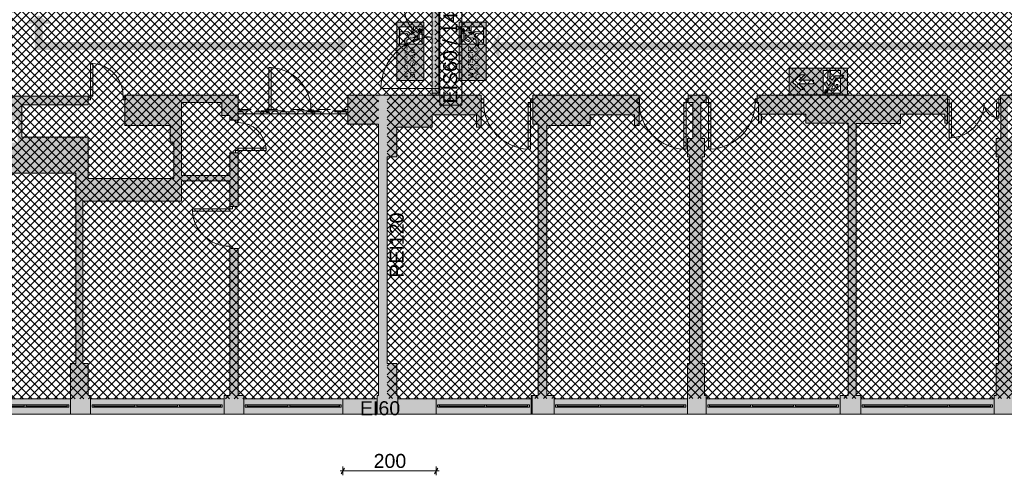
# Paper-space layout 'AP-10 STREFY POŻAROWE I EWAKUACJA - PIĘTRO 8' of a CAD drawing. Header units: millimetres. Extents: x 0 to 594, y 0 to 450.
# Tile 3 of 14: x 127 to 338, y 120 to 218. Entities that reach past the tile are written whole.
import ezdxf
from ezdxf.xclip import XClip

# ---------------------------------------------------------------- set-up
doc = ezdxf.new("R2010")
doc.units = ezdxf.units.MM
doc.header["$MEASUREMENT"] = 0
doc.header["$XCLIPFRAME"] = 0
doc.linetypes.add('PRZERYWANA', pattern=[5.64444, 2.82222, -2.82222])
for name, color, linetype, lineweight, true_color in [('A_ewakuacja_Nr_pióra__104', 7, 'Continuous', 5, 0x006532), ('A_ewakuacja_Nr_pióra__141', 7, 'Continuous', 5, 0xf2f7f7), ('A_podkład_Nr_pióra__254', 7, 'Continuous', 5, 0xfdfdfd), ('A_ppoż proj_Nr_pióra__104', 7, 'Continuous', 5, 0x006532), ('A_ppoż proj_Nr_pióra__31', 7, 'Continuous', 5, 0xfecb65), ('A_ppoż proj_Nr_pióra__70', 7, 'Continuous', 5, 0x65fe00), ('A_ppoż proj_Nr_pióra__71', 7, 'Continuous', 5, 0xcbfe65), ('A_wymiary_Nr_pióra__102', 7, 'Continuous', 5, 0x009832), ('A_wymiary_Nr_pióra__70', 7, 'Continuous', 5, 0x65fe00)]:
    doc.layers.add(name, color=color, linetype=linetype, lineweight=lineweight, true_color=true_color)
for name, color, linetype, lineweight in [('A_ewakuacja_Nr_pióra__4', 94, 'Continuous', 18), ('A_podkład_Nr_pióra__2', 8, 'Continuous', 13), ('A_ppoż proj_Nr_pióra__1', 7, 'Continuous', 20), ('A_ppoż proj_Nr_pióra__3', 30, 'Continuous', 13)]:
    doc.layers.add(name, color=color, linetype=linetype, lineweight=lineweight)
doc.layers.add('A_podrys', color=7, linetype='Continuous')
doc.styles.add('STYL_AUTOMATYCZNY_1', font='arial.ttf')
doc.styles.add('STYL_AUTOMATYCZNY_4', font='arial.ttf')
pattern_1 = [(45, (-1569.5778, -182.9054), (-0.9192388, 0.9192388), []), (135, (-1569.5778, -182.9054), (0.9192388, 0.9192388), [])]

# ---------------------------------------------------------------- blocks, each defined once
blk = doc.blocks.new('Rysunek_1_1', base_point=(-1569.58, -182.91))
at = {"layer": 'A_ewakuacja_Nr_pióra__104', "linetype": 'Continuous', "lineweight": 0, "true_color": 0x004c26}
h = blk.add_hatch(color=118, dxfattribs=at)
h.paths.add_polyline_path([(213.48, 217.31), (207.73, 217.31), (207.73, 204.82), (213.48, 204.82)])
h.paths.add_polyline_path([(210.92, 215.12), (211.52, 215.12), (210.89, 214.65), (210.09, 215.33), (208.33, 215.2), (208.33, 214.72), (209.87, 214.86), (210.32, 214.33), (209.42, 213.74), (209.42, 212.31), (209.89, 212.43), (209.89, 213.42), (210.67, 213.98, 0.230447), (211.17, 213.94), (211.34, 214.04), (212.19, 214.52), (212.19, 213.86), (211.36, 213.47), (211.36, 213.07), (212.51, 213.58), (212.51, 215.01, 0.414214), (212.1, 215.42), (211.3, 215.42), (211.3, 216.31), (213.12, 216.31), (213.12, 212.6), (210, 212.6), (210, 212.33), (209.34, 212.16), (209.34, 212.6), (208.29, 212.6), (208.29, 216.31), (210.92, 216.31)], flags=0)
h = blk.add_hatch(color=118, dxfattribs=at)
h.paths.add_polyline_path([(221.09, 217.31), (221.09, 204.82), (226.84, 204.82), (226.84, 217.31)])
h.paths.add_polyline_path([(223.65, 215.12), (223.65, 216.31), (226.28, 216.31), (226.28, 212.6), (225.23, 212.6), (225.23, 212.16), (224.57, 212.33), (224.57, 212.6), (221.45, 212.6), (221.45, 216.31), (223.27, 216.31), (223.27, 215.42), (222.47, 215.42, 0.414214), (222.06, 215.01), (222.06, 213.58), (223.21, 213.07), (223.21, 213.47), (222.39, 213.86), (222.39, 214.52), (223.23, 214.04), (223.41, 213.94, 0.230447), (223.9, 213.98), (224.69, 213.42), (224.69, 212.43), (225.15, 212.31), (225.15, 213.74), (224.25, 214.33), (224.7, 214.86), (226.25, 214.72), (226.25, 215.2), (224.48, 215.33), (223.68, 214.65), (223.05, 215.12)], flags=0)
for points in [[(212.98, 215.49, 1), (212.36, 215.7, 1)], [(221.59, 215.49, 1), (222.21, 215.7, 1)], [(300.03, 202.39, 1), (299.44, 202.68, 1)]]:
    blk.add_hatch(color=118, dxfattribs=at).paths.add_polyline_path(points)
h = blk.add_hatch(color=118, dxfattribs=at)
h.paths.add_polyline_path([(304.27, 207.47), (291.77, 207.47), (291.77, 201.73), (304.27, 201.73)])
h.paths.add_polyline_path([(299.02, 202.08), (299.02, 203.91), (299.47, 203.91), (299.91, 203.11, 0.414214), (300.32, 202.7), (301.75, 202.7), (302.19, 203.7, 1.14772), (301.86, 203.85), (301.47, 203.02), (300.81, 203.02), (301.3, 203.87), (301.4, 204.04, 0.230447), (301.36, 204.54), (301.91, 205.32), (302.9, 205.32, 0.304489), (303.25, 205.79), (301.6, 205.79), (301, 204.88), (300.48, 205.34), (300.62, 206.88), (300.13, 206.88), (300, 205.12), (300.68, 204.32), (300.22, 203.69), (299.92, 204.29), (299.02, 204.29), (299.02, 206.92), (302.74, 206.92), (302.74, 205.87), (303.47, 205.87, -0.24241), (303, 205.21), (302.74, 205.21), (302.74, 202.08)], flags=0)
h.paths.add_polyline_path([(296.97, 204.06), (293.85, 204.06), (295.15, 202.86), (294.22, 202.86), (292.47, 204.45), (294.22, 206.05), (295.13, 206.05), (293.85, 204.87), (296.97, 204.87)], flags=0)
at = {"layer": 'A_podkład_Nr_pióra__254', "linetype": 'Continuous', "lineweight": 5, "true_color": 0xfdfdfd}
blk.add_hatch(color=7, dxfattribs=at).paths.add_polyline_path([(104.47, 136.57), (93.31, 136.57), (93.31, 133.27), (335.72, 133.27), (339.82, 133.27), (368.42, 133.27), (373.02, 133.27), (401.62, 133.27), (405.82, 133.27), (533.72, 133.27), (538.72, 133.27), (538.72, 199.97), (538.72, 203.12), (538.72, 227.67), (538.02, 227.67), (538.02, 230.27), (538.02, 260.47), (538.72, 260.47), (538.72, 286.02), (538.72, 288.57), (538.72, 355.07), (533.32, 355.07), (406.22, 355.07), (402.32, 355.07), (373.25, 355.07), (306.92, 355.07), (303.02, 355.07), (208.32, 355.07), (203.72, 355.07), (196.12, 355.07), (196.12, 351.77), (203.72, 351.77), (203.72, 351.07), (204.22, 351.07), (204.22, 344.17), (204.22, 299.87), (204.22, 295.97), (204.22, 295.37), (204.02, 295.37), (204.02, 293.67), (204.02, 286.87), (207.83, 286.87), (207.83, 288.57), (205.92, 288.57), (205.92, 293.67), (205.92, 295.97), (208.02, 295.97), (208.02, 299.87), (205.92, 299.87), (205.92, 344.17), (208.02, 344.17), (208.02, 351.07), (208.32, 351.07), (208.32, 351.77), (236.92, 351.77), (236.92, 351.07), (238.62, 351.07), (238.62, 292.77), (238.22, 292.77), (230.02, 292.77), (230.02, 290.87), (220.52, 290.97), (220.52, 292.77), (219.32, 292.77), (219.32, 290.87), (219.32, 288.57), (218.83, 288.57), (218.83, 286.87), (219.32, 286.87), (230.02, 286.87), (238.22, 286.87), (248.62, 286.87), (259.32, 286.87), (259.32, 292.77), (258.12, 292.77), (258.12, 290.87), (248.62, 290.87), (248.62, 292.77), (240.12, 292.77), (240.12, 351.07), (241.32, 351.07), (241.32, 351.77), (269.92, 351.77), (269.92, 351.07), (270.02, 351.07), (270.02, 344.17), (270.62, 344.17), (270.62, 299.87), (270.02, 299.87), (270.02, 295.97), (271.12, 295.97), (271.12, 288.47), (269.83, 288.47), (269.83, 286.87), (273.53, 286.87), (273.53, 288.47), (272.72, 288.47), (272.72, 295.97), (273.82, 295.97), (273.82, 299.87), (273.42, 299.87), (273.42, 344.17), (273.82, 344.17), (273.82, 351.07), (274.42, 351.07), (274.42, 351.77), (303.02, 351.77), (303.02, 351.07), (304.32, 351.07), (304.32, 293.17), (304.32, 292.77), (295.42, 292.77), (295.42, 290.87), (285.92, 290.87), (285.92, 292.77), (284.52, 292.77), (284.52, 290.87), (284.52, 286.87), (295.42, 286.87), (304.32, 286.87), (315.02, 286.87), (325.72, 286.87), (325.72, 290.87), (325.72, 293.17), (324.52, 293.17), (324.52, 290.87), (315.02, 290.87), (315.02, 293.17), (306.02, 293.17), (306.02, 351.07), (306.92, 351.07), (306.92, 351.77), (335.52, 351.77), (335.52, 351.07), (336.12, 351.07), (336.12, 344.17), (336.62, 344.17), (336.62, 299.87), (336.12, 299.87), (336.12, 295.97), (337.12, 295.97), (337.12, 288.47), (336.33, 288.47), (336.33, 286.87), (339.23, 286.87), (339.23, 288.47), (338.72, 288.47), (338.72, 295.97), (339.92, 295.97), (339.92, 299.87), (339.22, 299.87), (339.22, 344.17), (339.92, 344.17), (339.92, 351.07), (339.92, 351.77), (368.52, 351.77), (368.52, 351.07), (370.12, 351.07), (370.12, 349.37), (370.12, 342.37), (370.12, 341.97), (370.12, 339.37), (370.12, 338.37), (370.12, 317.37), (370.12, 293.07), (360.72, 293.07), (360.72, 290.67), (351.82, 290.67), (351.82, 293.07), (350.42, 293.07), (350.42, 290.67), (350.42, 286.87), (360.72, 286.87), (371.92, 286.87), (383.82, 286.87), (383.82, 287.47), (371.92, 287.47), (371.92, 317.37), (371.92, 338.37), (372.52, 338.37), (372.52, 339.37), (373.25, 339.37), (405.82, 339.37), (405.82, 351.07), (406.22, 351.07), (406.22, 351.77), (434.82, 351.77), (434.82, 351.07), (435.92, 351.07), (435.92, 292.77), (427.12, 292.77), (427.12, 290.77), (418.12, 290.77), (418.12, 293.37), (418.12, 294.57), (405.72, 294.57), (405.72, 299.87), (401.92, 299.87), (401.92, 294.57), (401.92, 287.47), (401.52, 287.47), (401.52, 286.87), (401.92, 286.87), (409.02, 286.87), (409.02, 288.07), (403.12, 288.07), (403.12, 293.37), (416.92, 293.37), (416.92, 286.87), (427.12, 286.87), (437.42, 286.87), (446.92, 286.87), (457.12, 286.87), (457.12, 290.97), (457.12, 292.77), (456.42, 292.77), (456.42, 290.97), (446.92, 290.97), (446.92, 292.67), (437.42, 292.67), (437.42, 292.77), (437.32, 292.77), (437.32, 351.07), (438.92, 351.07), (438.92, 351.77), (467.52, 351.77), (467.52, 351.07), (467.52, 344.17), (468.72, 344.17), (468.72, 299.87), (467.92, 299.87), (467.92, 295.97), (468.72, 295.97), (468.72, 288.57), (467.92, 288.57), (467.92, 286.87), (471.72, 286.87), (471.72, 288.57), (470.42, 288.57), (470.42, 295.97), (471.52, 295.97), (471.52, 299.87), (470.42, 299.87), (470.42, 344.17), (471.12, 344.17), (471.12, 351.07), (471.62, 351.07), (471.62, 351.77), (500.22, 351.77), (500.22, 351.07), (501.72, 351.07), (501.72, 320.27), (501.72, 305.67), (501.72, 293.47), (492.22, 293.47), (492.22, 290.97), (482.72, 290.97), (482.72, 286.87), (492.22, 286.87), (503.62, 286.87), (513.52, 286.87), (521.12, 286.87), (521.12, 288.57), (513.52, 288.57), (513.52, 293.37), (503.62, 293.37), (503.62, 293.47), (503.62, 305.67), (512.22, 305.67), (513.52, 305.67), (522.42, 305.67), (522.42, 310.07), (504.12, 310.07), (504.12, 320.27), (504.12, 328.27), (507.32, 328.27), (519.32, 328.27), (519.32, 329.27), (507.32, 329.27), (507.32, 333.67), (503.62, 333.67), (503.62, 351.07), (505.12, 351.07), (505.12, 351.77), (533.32, 351.77), (533.32, 288.57), (533.12, 288.57), (533.12, 286.87), (533.82, 286.87), (533.82, 286.02), (533.82, 263.97), (510.62, 263.97), (510.62, 266.77), (486.62, 266.77), (486.62, 260.47), (510.62, 260.47), (533.82, 260.47), (533.82, 230.27), (533.82, 227.67), (510.95, 227.67), (486.62, 227.67), (486.62, 221.87), (510.95, 221.87), (510.95, 224.57), (533.82, 224.57), (533.82, 203.12), (533.82, 201.67), (533.82, 199.97), (533.72, 199.97), (533.72, 136.57), (505.12, 136.57), (505.12, 137.27), (503.42, 137.27), (503.42, 160.47), (507.82, 160.47), (507.82, 166.47), (503.62, 166.47), (503.62, 177.97), (522.42, 177.97), (522.42, 199.97), (522.82, 199.97), (522.82, 201.67), (521.02, 201.67), (521.02, 183.27), (503.62, 183.27), (503.62, 195.67), (513.02, 195.67), (513.02, 201.67), (492.92, 201.67), (482.72, 201.67), (482.72, 197.57), (482.72, 195.67), (483.42, 195.67), (483.42, 197.57), (492.92, 197.57), (492.92, 195.67), (501.82, 195.67), (501.82, 166.47), (501.82, 137.27), (500.42, 137.27), (500.42, 136.57), (472.12, 136.57), (472.12, 137.27), (471.52, 137.27), (471.52, 144.17), (470.52, 144.17), (470.52, 188.47), (471.52, 188.47), (471.52, 192.37), (470.52, 192.37), (470.52, 199.97), (472.02, 199.97), (472.02, 201.67), (468.02, 201.67), (468.02, 199.97), (468.92, 199.97), (468.92, 192.37), (467.72, 192.37), (467.72, 188.47), (468.92, 188.47), (468.92, 144.17), (467.72, 144.17), (467.72, 137.27), (467.62, 137.27), (467.62, 136.57), (439.02, 136.57), (439.02, 137.27), (437.82, 137.27), (437.82, 195.57), (446.92, 195.57), (446.92, 197.57), (456.42, 197.57), (456.42, 195.57), (457.12, 195.57), (457.12, 197.57), (457.12, 201.67), (446.92, 201.67), (436.12, 201.67), (426.22, 201.67), (416.12, 201.67), (416.12, 197.57), (416.12, 195.67), (416.72, 195.67), (416.72, 197.57), (426.22, 197.57), (426.22, 195.67), (436.12, 195.67), (436.12, 195.57), (436.12, 137.27), (434.42, 137.27), (434.42, 136.57), (405.82, 136.57), (405.82, 137.27), (405.82, 144.17), (404.82, 144.17), (404.82, 188.47), (405.82, 188.47), (405.82, 192.37), (404.52, 192.37), (404.52, 199.97), (404.82, 199.97), (404.82, 201.67), (402.82, 201.67), (402.12, 201.67), (402.12, 199.97), (402.82, 199.97), (403.52, 199.97), (403.52, 192.37), (402.02, 192.37), (402.02, 188.47), (403.02, 188.47), (403.02, 144.17), (402.02, 144.17), (402.02, 137.27), (401.62, 137.27), (401.62, 136.57), (373.02, 136.57), (373.02, 137.27), (371.82, 137.27), (371.82, 176.57), (380.91, 176.57), (381.77, 177.43), (381.21, 177.99), (380.58, 177.37), (371.82, 177.37), (371.82, 180.97), (360.52, 180.97), (359.72, 180.97), (359.72, 176.17), (360.52, 176.17), (360.52, 180.17), (370.12, 180.17), (370.12, 137.27), (368.42, 137.27), (368.42, 136.57), (339.82, 136.57), (339.82, 137.27), (339.82, 144.17), (339.32, 144.17), (339.32, 188.47), (339.82, 188.47), (339.82, 192.37), (338.62, 192.37), (338.62, 199.97), (339.82, 199.97), (339.82, 201.67), (337.02, 201.67), (337.02, 199.97), (337.12, 199.97), (337.12, 192.37), (336.12, 192.37), (336.12, 188.47), (336.62, 188.47), (336.62, 144.17), (336.12, 144.17), (336.12, 137.27), (335.72, 137.27), (335.72, 136.57), (307.12, 136.57), (307.12, 137.27), (306.12, 137.27), (306.12, 195.57), (315.62, 195.57), (315.62, 197.57), (325.12, 197.57), (325.12, 195.67), (325.72, 195.67), (325.72, 197.57), (325.72, 201.67), (315.62, 201.67), (304.42, 201.67), (295.32, 201.67), (285.22, 201.67), (284.92, 201.67), (284.92, 200.07), (285.22, 200.07), (285.22, 197.57), (285.22, 195.67), (285.82, 195.67), (285.82, 197.57), (295.32, 197.57), (295.32, 195.67), (304.42, 195.67), (304.42, 195.57), (304.42, 137.27), (302.72, 137.27), (302.72, 136.57), (274.02, 136.57), (274.02, 137.27), (273.62, 137.27), (273.62, 144.17), (273.12, 144.17), (273.12, 188.47), (273.62, 188.47), (273.62, 192.37), (272.82, 192.37), (272.82, 200.07), (274.02, 200.07), (274.02, 201.67), (271.12, 201.67), (270.12, 201.67), (270.12, 200.07), (271.12, 200.07), (271.12, 192.37), (270.02, 192.37), (270.02, 188.47), (270.42, 188.47), (270.42, 144.17), (270.02, 144.17), (270.02, 137.27), (270.02, 136.57), (241.42, 136.57), (241.42, 137.27), (239.82, 137.27), (239.82, 195.17), (249.12, 195.17), (249.12, 197.47), (258.62, 197.47), (258.62, 195.17), (259.62, 195.17), (259.62, 197.47), (259.62, 201.67), (249.12, 201.67), (238.02, 201.67), (236.82, 201.67), (236.82, 195.47), (238.02, 195.47), (238.02, 195.17), (238.02, 137.27), (236.52, 137.27), (236.52, 136.57), (207.92, 136.57), (207.92, 137.27), (207.72, 137.27), (207.72, 144.17), (205.62, 144.17), (205.62, 188.47), (207.72, 188.47), (207.72, 194.77), (215.32, 194.77), (215.32, 197.47), (224.82, 197.47), (224.82, 194.77), (225.82, 194.77), (225.82, 197.47), (225.82, 201.67), (215.32, 201.67), (203.82, 201.67), (197.22, 201.67), (197.22, 195.47), (203.82, 195.47), (203.82, 194.77), (203.82, 188.47), (203.82, 144.17), (203.82, 137.27), (203.52, 137.27), (203.52, 136.57), (174.92, 136.57), (174.92, 137.27), (173.72, 137.27), (173.72, 168.77), (171.92, 168.77), (171.92, 137.27), (170.72, 137.27), (170.72, 136.57), (142.12, 136.57), (142.12, 137.27), (141.57, 137.27), (141.57, 144.17), (140.47, 144.17), (140.47, 178.97), (161.57, 178.97), (161.57, 183.27), (171.92, 183.27), (171.92, 177.77), (173.72, 177.77), (173.72, 189.27), (171.92, 189.27), (171.92, 184.47), (161.57, 184.47), (161.57, 200.07), (170.22, 200.07), (170.22, 197.27), (171.92, 197.27), (171.92, 196.27), (173.72, 196.27), (173.72, 201.67), (170.22, 201.67), (161.57, 201.67), (159.17, 201.67), (149.47, 201.67), (149.47, 195.17), (159.17, 195.17), (159.17, 191.57), (159.97, 191.57), (159.97, 183.77), (141.57, 183.77), (141.57, 192.67), (138.97, 192.67), (127.37, 192.67), (127.37, 196.37), (127.37, 199.57), (141.57, 199.57), (141.57, 201.47), (126.47, 201.47), (121.37, 201.47), (121.37, 199.77), (121.37, 196.37), (126.47, 196.37), (126.47, 192.67), (126.47, 191.47), (121.37, 191.47), (121.37, 184.97), (126.47, 184.97), (138.97, 184.97), (138.97, 178.97), (138.97, 144.17), (137.77, 144.17), (137.77, 137.27), (137.77, 136.57), (109.17, 136.57), (109.17, 137.27), (104.47, 137.27)])
at = {"layer": 'A_ppoż proj_Nr_pióra__104', "linetype": 'Continuous', "lineweight": 5, "true_color": 0x006532}
for points in [[(128.38, 216.97), (130.15, 216.97), (130.15, 213.07), (130.15, 211.37), (182.17, 211.37), (182.17, 213.07), (131.85, 213.07), (131.85, 216.97), (133.62, 216.97), (131, 218.77)], [(177.1, 211.37), (195.09, 211.37), (195.09, 209.6), (196.89, 212.22), (195.09, 214.83), (195.09, 213.07), (177.1, 213.07)], [(229.67, 209.54), (229.67, 211.31), (452, 211.31), (452, 209.54), (453.81, 212.16), (452, 214.78), (452, 213.01), (229.67, 213.01), (229.67, 214.78), (227.87, 212.16)]]:
    blk.add_hatch(color=128, dxfattribs=at).paths.add_polyline_path(points)
at = {"layer": 'A_ppoż proj_Nr_pióra__3', "linetype": 'Continuous', "lineweight": 0, "true_color": 0x3f2000}
for points in [[(215.32, 200.17), (216.82, 200.17), (216.82, 223.57), (215.32, 223.57)], [(203.82, 200.17), (215.32, 200.17), (215.32, 201.67), (203.82, 201.67)], [(203.82, 136.57), (205.62, 136.57), (205.62, 200.17), (203.82, 200.17)]]:
    blk.add_hatch(color=38, dxfattribs=at).paths.add_polyline_path(points)
at = {"layer": 'A_ppoż proj_Nr_pióra__31', "linetype": 'Continuous', "lineweight": 5, "true_color": 0xfecb65}
h = blk.add_hatch(dxfattribs=at)
h.set_pattern_fill('bloczki_betonowe_0001', color=31, style=0, pattern_type=2)
h.set_pattern_definition(pattern_1)
h.paths.add_polyline_path([(215.87, 201.67), (205.62, 201.67), (205.62, 136.62), (533.82, 136.62), (533.82, 224.57), (468.52, 224.57), (468.52, 263.97), (533.82, 263.97), (533.82, 351.77), (205.92, 351.77), (205.92, 266.92), (205.92, 266.87), (246.42, 266.87), (246.42, 222.07), (215.87, 222.07)])
at = {"layer": 'A_ppoż proj_Nr_pióra__70', "linetype": 'Continuous', "lineweight": 0, "true_color": 0x193f00}
blk.add_hatch(color=88, dxfattribs=at).paths.add_polyline_path([(196.17, 136.57), (196.17, 133.27), (216.17, 133.27), (216.17, 136.57)])
at = {"layer": 'A_ppoż proj_Nr_pióra__71', "linetype": 'Continuous', "lineweight": 5, "true_color": 0xcbfe65}
h = blk.add_hatch(dxfattribs=at)
h.set_pattern_fill('bloczki_betonowe_0001', color=71, style=0, pattern_type=2)
h.set_pattern_definition(pattern_1)
h.paths.add_polyline_path([(76.12, 224.27), (76.12, 136.57), (203.82, 136.57), (203.82, 201.67), (215.32, 201.67), (215.32, 266.27), (204.02, 266.27), (204.02, 351.82), (172.53, 351.82), (172.53, 351.77), (76.12, 351.77), (76.12, 263.77), (141.72, 263.77), (141.72, 259.67), (165.57, 259.67), (165.57, 229.07), (141.67, 229.07), (141.67, 224.27)])
at = {"layer": 'A_ewakuacja_Nr_pióra__4', "color": 94, "linetype": 'Continuous', "lineweight": 18, "flags": 128}
for points in [[(207.73, 217.31), (207.73, 204.82), (213.48, 204.82), (213.48, 217.31)], [(213.48, 217.31), (207.73, 217.31)], [(226.84, 217.31), (226.84, 204.82), (221.09, 204.82), (221.09, 217.31)], [(221.09, 217.31), (226.84, 217.31)]]:
    blk.add_lwpolyline(points, dxfattribs=at)
for points in [[(208.29, 216.31), (210.92, 216.31), (210.92, 215.12), (211.52, 215.12), (210.89, 214.65), (210.09, 215.33), (208.33, 215.2), (208.33, 214.72), (209.87, 214.86), (210.32, 214.33), (209.42, 213.74), (209.42, 212.31), (209.89, 212.43), (209.89, 213.42), (210.67, 213.98, 0.230447), (211.17, 213.94), (211.34, 214.04), (212.19, 214.52), (212.19, 213.86), (211.36, 213.47), (211.36, 213.07), (212.51, 213.58), (212.51, 215.01, 0.414214), (212.1, 215.42), (211.3, 215.42), (211.3, 216.31), (213.12, 216.31), (213.12, 212.6), (210, 212.6), (210, 212.33), (209.34, 212.16), (209.34, 212.6), (208.29, 212.6)], [(226.28, 216.31), (223.65, 216.31), (223.65, 215.12), (223.05, 215.12), (223.68, 214.65), (224.48, 215.33), (226.25, 215.2), (226.25, 214.72), (224.7, 214.86), (224.25, 214.33), (225.15, 213.74), (225.15, 212.31), (224.69, 212.43), (224.69, 213.42), (223.9, 213.98, -0.230447), (223.41, 213.94), (223.23, 214.04), (222.39, 214.52), (222.39, 213.86), (223.21, 213.47), (223.21, 213.07), (222.06, 213.58), (222.06, 215.01, -0.414214), (222.47, 215.42), (223.27, 215.42), (223.27, 216.31), (221.45, 216.31), (221.45, 212.6), (224.57, 212.6), (224.57, 212.33), (225.23, 212.16), (225.23, 212.6), (226.28, 212.6)], [(299.02, 206.92), (299.02, 204.29), (299.92, 204.29), (300.22, 203.69), (300.68, 204.32), (300, 205.12), (300.13, 206.88), (300.62, 206.88), (300.48, 205.34), (301, 204.88), (301.6, 205.79), (303.25, 205.79, -0.304489), (302.9, 205.32), (301.91, 205.32), (301.36, 204.54, -0.230447), (301.4, 204.04), (301.3, 203.87), (300.81, 203.02), (301.47, 203.02), (301.86, 203.85, -1.14772), (302.19, 203.7), (301.75, 202.7), (300.32, 202.7, -0.414214), (299.91, 203.11), (299.47, 203.91), (299.02, 203.91), (299.02, 202.08), (302.74, 202.08), (302.74, 205.21), (303, 205.21, 0.24241), (303.47, 205.87), (302.74, 205.87), (302.74, 206.92)]]:
    blk.add_lwpolyline(points, format="xyb", close=True, dxfattribs=at)
for points in [[(291.77, 201.73), (304.27, 201.73), (304.27, 207.47), (291.77, 207.47)], [(296.97, 204.87), (296.97, 204.06), (293.85, 204.06), (295.15, 202.86), (294.22, 202.86), (292.47, 204.45), (294.22, 206.05), (295.13, 206.05), (293.85, 204.87)]]:
    blk.add_lwpolyline(points, close=True, dxfattribs=at)
at = {"layer": 'A_ewakuacja_Nr_pióra__4', "color": 94, "linetype": 'Continuous', "lineweight": 18}
for centre in [(212.67, 215.6), (221.9, 215.6), (299.74, 202.54)]:
    blk.add_circle(centre, 0.328, dxfattribs=at)
at = {"layer": 'A_podkład_Nr_pióra__2', "color": 8, "linetype": 'Continuous', "lineweight": 13}
for p, q in [((215.32, 201.67), (215.32, 222.07)), ((216.72, 201.67), (216.72, 222.07)), ((142.07, 208.47), (142.07, 200.67)), ((142.07, 208.47), (142.57, 208.47)), ((142.57, 201.47), (142.57, 208.47)), ((180.32, 207.57), (180.32, 197.97)), ((180.32, 207.57), (180.82, 207.57)), ((180.82, 198.57), (180.82, 207.57)), ((215.32, 203.12), (204.32, 203.12)), ((216.72, 203.12), (215.32, 203.12)), ((121.37, 201.47), (142.57, 201.47)), ((141.57, 201.47), (141.57, 199.57)), ((142.07, 200.67), (141.57, 200.67)), ((149.57, 201.47), (149.07, 201.47)), ((149.07, 201.47), (149.07, 200.67)), ((149.07, 200.67), (149.57, 200.67)), ((149.47, 201.67), (149.47, 195.17)), ((173.72, 201.67), (149.47, 201.67)), ((149.57, 200.67), (149.57, 201.47)), ((173.72, 198.57), (173.72, 201.67)), ((225.82, 201.67), (197.22, 201.67)), ((197.22, 201.67), (197.22, 198.57)), ((216.72, 202.12), (215.32, 202.12)), ((225.82, 194.77), (225.82, 201.67)), ((226.32, 200.87), (225.82, 200.87)), ((226.32, 200.07), (226.32, 200.87)), ((236.32, 190.07), (236.32, 200.87)), ((236.32, 200.87), (236.82, 200.87)), ((259.62, 201.67), (236.82, 201.67)), ((236.82, 201.67), (236.82, 195.47)), ((259.67, 200.87), (259.22, 200.87)), ((259.22, 200.87), (259.22, 200.07)), ((259.62, 195.17), (259.62, 201.67)), ((259.67, 200.07), (259.67, 200.87)), ((269.67, 190.07), (269.67, 200.87)), ((269.67, 200.87), (270.12, 200.87)), ((274.02, 201.67), (270.12, 201.67)), ((270.12, 201.67), (270.12, 200.07)), ((274.02, 201.67), (274.02, 200.07)), ((274.47, 200.87), (274.02, 200.87)), ((274.47, 190.07), (274.47, 200.87)), ((284.47, 200.07), (284.47, 200.87)), ((284.47, 200.87), (284.92, 200.87)), ((325.72, 201.67), (284.92, 201.67)), ((284.92, 201.67), (284.92, 200.07)), ((325.72, 195.67), (325.72, 201.67)), ((326.02, 200.77), (325.72, 200.77)), ((326.02, 192.48), (326.02, 200.77)), ((336.72, 196.76), (336.72, 200.77)), ((336.72, 200.77), (337.02, 200.77)), ((337.02, 201.67), (337.02, 199.97)), ((339.82, 201.67), (337.02, 201.67)), ((127.37, 192.67), (127.37, 199.57)), ((127.37, 199.57), (141.57, 199.57)), ((161.57, 184.47), (161.57, 200.07)), ((161.57, 200.07), (170.22, 200.07)), ((170.22, 200.07), (170.22, 197.27)), ((179.82, 197.97), (179.82, 198.57)), ((189.32, 198.57), (189.32, 197.97)), ((189.82, 197.97), (189.82, 198.57)), ((225.82, 200.07), (226.32, 200.07)), ((236.82, 200.07), (235.82, 200.07)), ((235.82, 200.07), (235.82, 190.07)), ((259.22, 200.07), (259.67, 200.07)), ((271.12, 200.07), (269.17, 200.07)), ((269.17, 200.07), (269.17, 190.07)), ((271.12, 200.07), (271.12, 192.37)), ((272.82, 200.07), (274.97, 200.07)), ((272.82, 192.37), (272.82, 200.07)), ((274.97, 200.07), (274.97, 190.07)), ((284.47, 200.07), (285.22, 200.07)), ((285.22, 200.07), (285.22, 195.67)), ((325.72, 199.97), (326.52, 199.97)), ((326.52, 199.97), (326.52, 192.48)), ((337.12, 199.97), (336.22, 199.97)), ((336.22, 199.97), (336.22, 196.76)), ((337.12, 199.97), (337.12, 192.37)), ((170.22, 197.27), (171.92, 197.27)), ((171.92, 197.27), (171.92, 196.27)), ((171.92, 196.27), (173.72, 196.27)), ((173.12, 195.77), (173.12, 196.27)), ((173.72, 195.77), (173.72, 198.07)), ((173.72, 197.67), (197.22, 197.67)), ((180.32, 197.97), (179.82, 197.97)), ((189.32, 197.97), (189.82, 197.97)), ((197.22, 198.07), (197.22, 195.47)), ((215.32, 197.47), (224.82, 197.47)), ((215.32, 194.77), (215.32, 197.47)), ((224.82, 194.77), (224.82, 197.47)), ((249.12, 197.47), (258.62, 197.47)), ((249.12, 195.17), (249.12, 197.47)), ((258.62, 195.17), (258.62, 197.47)), ((285.82, 197.57), (295.32, 197.57)), ((285.82, 195.67), (285.82, 197.57)), ((295.32, 195.67), (295.32, 197.57)), ((315.62, 197.57), (325.12, 197.57)), ((315.62, 195.57), (315.62, 197.57)), ((325.12, 195.67), (325.12, 197.57)), ((336.72, 196.76), (336.22, 196.76)), ((149.47, 195.17), (159.17, 195.17)), ((159.17, 195.17), (159.17, 191.57)), ((173.72, 195.77), (173.12, 195.77)), ((197.22, 195.47), (203.82, 195.47)), ((203.82, 195.47), (203.82, 137.27)), ((207.72, 194.77), (215.32, 194.77)), ((207.72, 188.47), (207.72, 194.77)), ((224.82, 194.77), (225.82, 194.77)), ((236.82, 195.47), (238.02, 195.47)), ((238.02, 195.47), (238.02, 137.27)), ((239.82, 195.17), (249.12, 195.17)), ((239.82, 137.27), (239.82, 195.17)), ((258.62, 195.17), (259.62, 195.17)), ((285.22, 195.67), (285.82, 195.67)), ((295.32, 195.67), (304.42, 195.67)), ((304.42, 195.67), (304.42, 137.27)), ((306.12, 195.57), (315.62, 195.57)), ((306.12, 137.27), (306.12, 195.57)), ((325.12, 195.67), (325.72, 195.67)), ((141.57, 192.67), (127.37, 192.67)), ((141.57, 183.77), (141.57, 192.67)), ((270.02, 192.37), (270.02, 188.47)), ((271.12, 192.37), (270.02, 192.37)), ((273.62, 192.37), (272.82, 192.37)), ((273.62, 188.47), (273.62, 192.37)), ((326.02, 192.48), (326.52, 192.48)), ((336.12, 192.37), (336.12, 188.47)), ((337.12, 192.37), (336.12, 192.37)), ((159.17, 191.57), (159.97, 191.57)), ((159.97, 191.57), (159.97, 183.77)), ((173.72, 177.77), (173.72, 190.27)), ((173.72, 190.27), (179.72, 190.27)), ((179.72, 189.77), (179.72, 190.27)), ((236.32, 190.07), (235.82, 190.07)), ((269.67, 190.07), (269.17, 190.07)), ((274.47, 190.07), (274.97, 190.07)), ((171.92, 189.27), (173.72, 189.27)), ((171.92, 189.27), (171.92, 184.47)), ((179.72, 189.77), (173.12, 189.77)), ((173.12, 189.77), (173.12, 189.27)), ((205.62, 144.17), (205.62, 188.47)), ((205.62, 188.47), (207.72, 188.47)), ((270.02, 188.47), (270.42, 188.47)), ((270.42, 188.47), (270.42, 144.17)), ((273.12, 188.47), (273.62, 188.47)), ((273.12, 144.17), (273.12, 188.47)), ((336.12, 188.47), (336.62, 188.47)), ((336.62, 188.47), (336.62, 144.17)), ((121.37, 184.97), (138.97, 184.97)), ((138.97, 184.97), (138.97, 144.17)), ((159.97, 183.77), (141.57, 183.77)), ((171.92, 184.47), (161.57, 184.47)), ((161.57, 178.97), (161.57, 183.27)), ((161.57, 183.27), (171.92, 183.27)), ((171.92, 183.27), (171.92, 176.77)), ((140.47, 144.17), (140.47, 178.97)), ((140.47, 178.97), (161.57, 178.97)), ((163.92, 177.27), (172.52, 177.27)), ((163.92, 177.27), (163.92, 176.77)), ((171.92, 177.77), (173.72, 177.77)), ((172.52, 177.27), (172.52, 177.77)), ((171.92, 176.77), (163.92, 176.77)), ((171.92, 169.27), (171.92, 137.27)), ((171.92, 169.27), (172.52, 169.27)), ((171.92, 168.77), (173.72, 168.77)), ((172.52, 169.27), (172.52, 168.77)), ((173.72, 137.27), (173.72, 168.77)), ((138.97, 144.17), (137.77, 144.17)), ((137.77, 144.17), (137.77, 133.27)), ((141.57, 144.17), (140.47, 144.17)), ((141.57, 137.27), (141.57, 144.17)), ((207.72, 144.17), (205.62, 144.17)), ((207.72, 137.27), (207.72, 144.17)), ((270.02, 144.17), (270.02, 133.27)), ((270.42, 144.17), (270.02, 144.17)), ((273.62, 144.17), (273.12, 144.17)), ((273.62, 137.27), (273.62, 144.17)), ((336.12, 144.17), (336.12, 137.27)), ((336.62, 144.17), (336.12, 144.17)), ((142.12, 137.27), (141.57, 137.27)), ((142.12, 133.27), (142.12, 137.27)), ((171.92, 137.27), (170.72, 137.27)), ((170.72, 137.27), (170.72, 133.27)), ((174.92, 137.27), (173.72, 137.27)), ((174.92, 133.27), (174.92, 137.27)), ((174.92, 133.27), (174.92, 137.27)), ((203.82, 137.27), (203.52, 137.27)), ((203.52, 137.27), (203.52, 133.27)), ((207.92, 137.27), (207.72, 137.27)), ((207.92, 133.27), (207.92, 137.27)), ((238.02, 137.27), (236.52, 137.27)), ((236.52, 137.27), (236.52, 133.27)), ((236.72, 137.27), (236.72, 133.27)), ((241.42, 137.27), (239.82, 137.27)), ((241.42, 133.27), (241.42, 137.27)), ((274.02, 137.27), (273.62, 137.27)), ((274.02, 133.27), (274.02, 137.27)), ((304.42, 137.27), (302.72, 137.27)), ((302.72, 137.27), (302.72, 133.27)), ((307.12, 137.27), (306.12, 137.27)), ((307.12, 133.27), (307.12, 137.27)), ((336.12, 137.27), (335.72, 137.27)), ((335.72, 137.27), (335.72, 133.27)), ((137.77, 136.57), (109.17, 136.57)), ((137.47, 135.27), (109.57, 135.27)), ((127.9, 135.02), (119.14, 135.02)), ((127.9, 134.77), (127.9, 135.27)), ((128.3, 134.77), (128.3, 135.27)), ((137.07, 135.02), (128.3, 135.02)), ((137.07, 134.77), (137.07, 135.27)), ((137.47, 134.77), (137.47, 135.27)), ((170.72, 136.57), (142.12, 136.57)), ((142.42, 135.27), (170.32, 135.27)), ((142.42, 134.77), (142.42, 135.27)), ((142.82, 134.77), (142.82, 135.27)), ((142.82, 135.02), (151.59, 135.02)), ((151.59, 134.77), (151.59, 135.27)), ((151.99, 134.77), (151.99, 135.27)), ((151.99, 135.02), (160.75, 135.02)), ((160.75, 134.77), (160.75, 135.27)), ((161.15, 134.77), (161.15, 135.27)), ((161.15, 135.02), (169.92, 135.02)), ((169.92, 134.77), (169.92, 135.27)), ((170.32, 135.27), (170.32, 134.77)), ((203.52, 136.57), (174.92, 136.57)), ((175.22, 135.27), (195.79, 135.27)), ((175.22, 134.77), (175.22, 135.27)), ((175.62, 134.77), (175.62, 135.27)), ((175.62, 135.02), (184.39, 135.02)), ((184.39, 134.77), (184.39, 135.27)), ((184.79, 134.77), (184.79, 135.27)), ((184.79, 135.02), (195.4, 135.02)), ((195.39, 134.77), (195.39, 135.27)), ((195.4, 134.77), (195.4, 135.27)), ((195.79, 135.27), (195.79, 134.77)), ((195.8, 134.77), (195.8, 135.27)), ((196.17, 133.27), (196.17, 136.57)), ((236.52, 136.57), (207.92, 136.57)), ((216.17, 136.57), (216.17, 133.27)), ((216.46, 134.77), (216.46, 135.27)), ((216.48, 135.27), (236.12, 135.27)), ((216.48, 134.77), (216.48, 135.27)), ((216.86, 134.77), (216.86, 135.27)), ((216.86, 135.02), (226.55, 135.02)), ((216.88, 134.77), (216.88, 135.27)), ((226.55, 134.77), (226.55, 135.27)), ((226.95, 134.77), (226.95, 135.27)), ((226.95, 135.02), (235.72, 135.02)), ((235.72, 134.77), (235.72, 135.27)), ((236.12, 135.27), (236.12, 134.77)), ((270.02, 136.57), (241.42, 136.57)), ((241.72, 135.27), (269.62, 135.27)), ((241.72, 134.77), (241.72, 135.27)), ((242.12, 134.77), (242.12, 135.27)), ((242.12, 135.02), (250.89, 135.02)), ((250.89, 134.77), (250.89, 135.27)), ((251.29, 134.77), (251.29, 135.27)), ((251.29, 135.02), (260.05, 135.02)), ((260.05, 134.77), (260.05, 135.27)), ((260.45, 134.77), (260.45, 135.27)), ((260.45, 135.02), (269.22, 135.02)), ((269.22, 134.77), (269.22, 135.27)), ((269.62, 135.27), (269.62, 134.77)), ((302.72, 136.57), (274.02, 136.57)), ((274.32, 135.27), (302.32, 135.27)), ((274.32, 134.77), (274.32, 135.27)), ((274.72, 134.77), (274.72, 135.27)), ((274.72, 135.02), (283.52, 135.02)), ((283.52, 134.77), (283.52, 135.27)), ((283.92, 134.77), (283.92, 135.27)), ((283.92, 135.02), (292.72, 135.02)), ((292.72, 134.77), (292.72, 135.27)), ((293.12, 134.77), (293.12, 135.27)), ((293.12, 135.02), (301.92, 135.02)), ((301.92, 134.77), (301.92, 135.27)), ((302.32, 135.27), (302.32, 134.77)), ((335.72, 136.57), (307.12, 136.57)), ((307.42, 135.27), (335.32, 135.27)), ((307.42, 134.77), (307.42, 135.27)), ((307.82, 134.77), (307.82, 135.27)), ((307.82, 135.02), (316.59, 135.02)), ((316.59, 134.77), (316.59, 135.27)), ((316.99, 134.77), (316.99, 135.27)), ((316.99, 135.02), (325.75, 135.02)), ((325.75, 134.77), (325.75, 135.27)), ((326.15, 134.77), (326.15, 135.27)), ((326.15, 135.02), (334.92, 135.02)), ((334.92, 134.77), (334.92, 135.27)), ((335.32, 135.27), (335.32, 134.77)), ((70.72, 133.27), (538.72, 133.27)), ((109.57, 134.77), (137.47, 134.77)), ((170.32, 134.77), (142.42, 134.77)), ((195.79, 134.77), (175.22, 134.77)), ((236.12, 134.77), (216.48, 134.77)), ((269.62, 134.77), (241.72, 134.77)), ((302.32, 134.77), (274.32, 134.77)), ((335.32, 134.77), (307.42, 134.77))]:
    blk.add_line(p, q, dxfattribs=at)
at = {"layer": 'A_podkład_Nr_pióra__2', "color": 8, "linetype": 'PRZERYWANA', "lineweight": 13}
for p, q in [((173.72, 198.07), (173.72, 198.57)), ((173.72, 198.57), (197.22, 198.57)), ((174.12, 198.57), (174.12, 198.07)), ((181.42, 198.32), (174.12, 198.32)), ((181.42, 198.57), (181.42, 198.07)), ((181.82, 198.57), (181.82, 198.07)), ((189.12, 198.32), (181.82, 198.32)), ((189.12, 198.57), (189.12, 198.07)), ((189.52, 198.57), (189.52, 198.07)), ((196.82, 198.32), (189.52, 198.32)), ((196.82, 198.57), (196.82, 198.07)), ((197.22, 198.57), (197.22, 198.07)), ((197.22, 198.07), (173.72, 198.07))]:
    blk.add_line(p, q, dxfattribs=at)
at = {"layer": 'A_podkład_Nr_pióra__2', "color": 8, "linetype": 'Continuous', "lineweight": 13}
for centre, radius, start, end in [((215.32, 220.12), 6, 110, 270), ((215.32, 203.12), 11, 90, 180), ((142.07, 201.47), 7, 0, 86.3666), ((180.32, 198.57), 9, 0, 87.1725), ((236.32, 200.07), 10, 180, 267.4549), ((269.67, 200.07), 10, 180, 267.4549), ((274.47, 200.07), 10, 272.5451, 0), ((326.02, 199.97), 7.49, 273.3963, 0), ((336.72, 199.97), 3.21, 180, 262.1162), ((173.72, 189.77), 6, 4.2369, 90), ((171.92, 177.27), 8, 183.1802, 270)]:
    blk.add_arc(centre, radius, start, end, dxfattribs=at)
at = {"layer": 'A_ppoż proj_Nr_pióra__1', "color": 7, "linetype": 'Continuous', "lineweight": 20}
for p, q in [((216.96, 223.76), (216.96, 199.53)), ((221.67, 199.53), (221.67, 223.76)), ((216.96, 199.53), (221.67, 199.53))]:
    blk.add_line(p, q, dxfattribs=at)
at = {"layer": 'A_wymiary_Nr_pióra__102', "color": 104, "linetype": 'Continuous', "lineweight": 5, "true_color": 0x009832}
for p, q in [((195.56, 121.11), (196.17, 121.11)), ((196.17, 120.17), (196.17, 122.04)), ((196.17, 121.11), (216.17, 121.11)), ((216.17, 120.17), (216.17, 122.04)), ((216.17, 121.11), (216.78, 121.11))]:
    blk.add_line(p, q, dxfattribs=at)
at = {"layer": 'A_wymiary_Nr_pióra__70', "color": 70, "linetype": 'Continuous', "lineweight": 5, "true_color": 0x65fe00}
for p, q in [((196.53, 121.73), (195.81, 120.48)), ((215.81, 120.48), (216.53, 121.73))]:
    blk.add_line(p, q, dxfattribs=at)
at = {"layer": 'A_ewakuacja_Nr_pióra__141', "color": 7, "linetype": 'Continuous', "lineweight": 5, "true_color": 0xf2f7f7, "attachment_point": 5, "style": 'STYL_AUTOMATYCZNY_1'}
for s, insert, char_height, rotation in [('\\A1;{\\pqc;\\fArial|b0|i0|c238|p0;\\W1.000000;EWAKUACYJNE}', (209.72, 208.64), 0.6454, 270), ('\\A1;{\\pqc;\\fArial|b0|i0|c238|p0;\\W1.000000;WYJŚCIE}', (211.05, 208.64), 1.1, 270), ('\\A1;{\\pqc;\\fArial|b0|i0|c238|p0;\\W1.000000;WYJŚCIE}', (223.52, 208.64), 1.1, 90), ('\\A1;{\\pqc;\\fArial|b0|i0|c238|p0;\\W1.000000;EWAKUACYJNE}', (224.85, 208.64), 0.6454, 90)]:
    blk.add_mtext(s, dxfattribs=dict(at, insert=insert, char_height=char_height, rotation=rotation))
at = {"layer": 'A_ppoż proj_Nr_pióra__1', "color": 7, "linetype": 'Continuous', "lineweight": 20, "char_height": 3, "attachment_point": 5, "rotation": 90, "style": 'STYL_AUTOMATYCZNY_1'}
for s, insert in [('\\A1;{\\pqc;\\fArial|b0|i0|c238|p0;\\W1.000000;EIS60 / 140*}', (219.17, 211.64)), ('\\A1;{\\pqc;\\fArial|b0|i0|c238|p0;\\W1.000000;REI120}', (207.71, 169.51))]:
    blk.add_mtext(s, dxfattribs=dict(at, insert=insert))
at = {"layer": 'A_ppoż proj_Nr_pióra__1', "color": 7, "linetype": 'Continuous', "lineweight": 20, "insert": (204.13, 134.53), "char_height": 3, "attachment_point": 5, "style": 'STYL_AUTOMATYCZNY_1'}
blk.add_mtext('\\A1;{\\pqc;\\fArial|b0|i0|c238|p0;\\W1.000000;EI60}', dxfattribs=at)
at = {"layer": 'A_wymiary_Nr_pióra__70', "color": 70, "linetype": 'Continuous', "lineweight": 5, "true_color": 0x65fe00, "insert": (202.74, 121.71), "char_height": 3, "width": 6.8645, "attachment_point": 7, "style": 'STYL_AUTOMATYCZNY_4'}
blk.add_mtext('\\A1;{\\pql;\\fArial|b0|i0|c238|p0;\\W1.000000;200}', dxfattribs=at)

psp = doc.layouts.new('AP-10 STREFY POŻAROWE I EWAKUACJA - PIĘTRO 8')

# ---------------------------------------------------------------- block references
at = {"layer": 'A_podrys', "color": 37, "linetype": 'Continuous', "lineweight": 5, "true_color": 0x656532}
ref = psp.add_blockref('Rysunek_1_1', (-1569.58, -182.91), dxfattribs=at)
XClip(ref).set_block_clipping_path([(67.3782961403, 100.4210493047), (540.7426107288, 445.1)])

doc.saveas('drawing.dxf')
